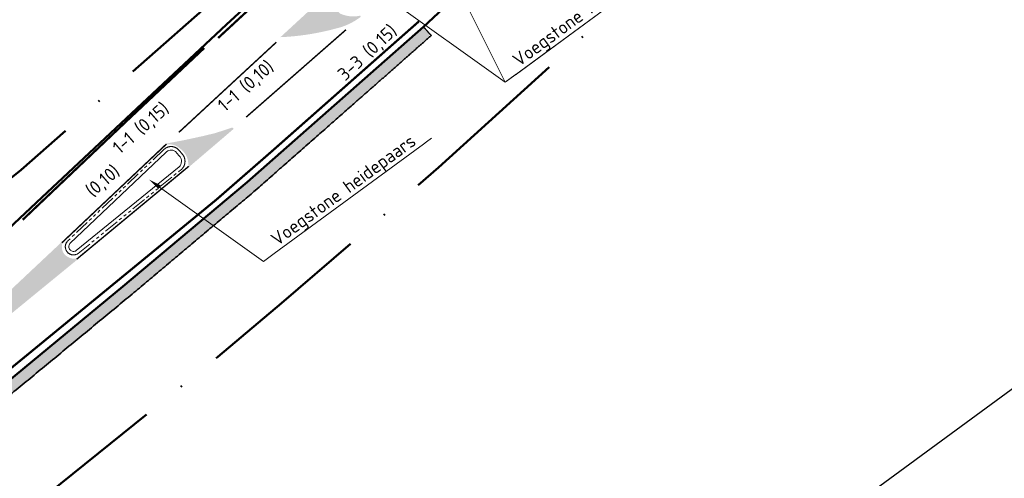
# Model space of a CAD drawing. Header units: metres. Extents: x 125342 to 129425, y 451189 to 457051.
# Tile 15 of 68: x 125604 to 125671, y 451364 to 451395. Entities that reach past the tile are written whole.
import ezdxf
from ezdxf import colors
from ezdxf.entities.mleader import LeaderData, LeaderLine
from ezdxf.math import Vec2, Vec3

# ---------------------------------------------------------------- set-up
doc = ezdxf.new("R2010")
doc.units = ezdxf.units.M
for name, pattern in [('VH-RWSBAND', [24, 10, -2, 2, -2, 2, -2, 2, -2]), ('VW-1-1_STREEP', [2, 1, -1]), ('VW-3-3_STREEP', [6, 3, -3]), ('XX-PROJECTGRENS', [18, 12, -3, 0, -3])]:
    doc.linetypes.add(name, pattern=pattern)
doc.layers.get('Defpoints').update_dxf_attribs({"color": 30})
for name, color, linetype, lineweight in [('B-WE-VW-MARKERING_DWARS_DRIEHOEK-V', 7, 'Continuous', 18), ('B-WE-VW-MARKERING_LANGS_STREEP_11_010-G', 7, 'VW-1-1_STREEP', 13), ('B-WE-VW-MARKERING_LANGS_STREEP_11_015-G', 7, 'VW-1-1_STREEP', 13), ('B-WE-VW-MARKERING_LANGS_STREEP_33_015-G', 7, 'VW-3-3_STREEP', 13), ('B-WE-VW-MARKERING_LANGS_STREEP_DOORGETROKKEN_010-G', 7, 'Continuous', 13), ('N-WE-KG-GRENS_PROJECT_NIEUW-G', 7, 'XX-PROJECTGRENS', 50), ('N-WE-VH-KANTOPSLUITING_ACHTERKANTBAND-G', 5, 'Continuous', 35), ('N-WE-VH-KANTOPSLUITING_TROTTOIRBAND_RWS-G', 210, 'VH-RWSBAND', 35), ('N-WE-VH-KANTVERHARDING-G', 210, 'Continuous', 50), ('N-WE-VH-VERHARDING_GRASBETONSTEEN-A-1000-80CM', 72, 'Continuous', 18), ('N-WE-VH-VERHARDING_GRASBETONSTEEN-G', 70, 'Continuous', 35), ('N-WE-VW-MARKERING-T18', 7, 'Continuous', 18), ('X-XX-AL-T18', 7, 'Continuous', 18)]:
    doc.layers.add(name, color=color, linetype=linetype, lineweight=lineweight)
doc.styles.add('NLCS-ISO-M500-T18', font='NLCS-ISO.ttf', dxfattribs={"height": 0.9})

msp = doc.modelspace()

# ---------------------------------------------------------------- hatches: boundary and pattern name
at = {"layer": 'B-WE-VW-MARKERING_DWARS_DRIEHOEK-V'}
h = msp.add_hatch(color=256, dxfattribs=at)
edge = h.paths.add_edge_path()
edge.add_line((125624.779, 451397.3650000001), (125621.251, 451394.116))
edge.add_arc((125620.5217285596, 451411.185925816), 17.08549689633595, 272.4463364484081, 285.1084143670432)
edge.add_arc((125624.0293289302, 451399.0132789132), 4.424521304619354, 282.3412702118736, 307.4699163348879)
edge.add_line((125626.7209634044, 451395.501656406), (125626.6798099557, 451395.579193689))
edge.add_arc((125626.2140392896, 451397.7175021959), 2.188448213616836, 246.1455838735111, 282.2883358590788, ccw=False)
edge.add_arc((125626.1619423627, 451396.8308640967), 1.391659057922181, 160.5489147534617, 233.23568783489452, ccw=False)
edge.add_line((125624.8497106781, 451397.2942893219), (125624.779, 451397.3650000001))
for points in [[(125615.049, 451385.295), (125614.982, 451385.3880000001, 0.2600901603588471), (125614.419, 451386.531, 0.2435198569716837), (125613.505, 451386.806), (125613.447, 451386.867), (125614.735, 451387.114), (125615.911, 451387.368), (125616.828, 451387.588), (125617.979, 451387.969), (125618.072, 451387.876)], [(125606.58, 451379.3030000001, 0.2236397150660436), (125607.354, 451379.038), (125607.422, 451378.97), (125602.909, 451375.274), (125602.147, 451376.206), (125606.3460000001, 451380.1529999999), (125606.411, 451380.0880000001, 0.265133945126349)]]:
    msp.add_hatch(color=256, dxfattribs=at).paths.add_polyline_path(points)
at = {"layer": 'N-WE-VH-VERHARDING_GRASBETONSTEEN-A-1000-80CM'}
h = msp.add_hatch(dxfattribs=at)
h.set_pattern_fill('AVH-GRASBETONSTEEN_01-SO', color=256, scale=0.5, angle=40, pattern_type=2)
h.set_pattern_definition([(130, (0, 0), (-0.766044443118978, -0.6427876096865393), []), (130, (0.1915111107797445, 0.1606969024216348), (-0.766044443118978, -0.6427876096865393), []), (40, (0, 0), (-0.6427876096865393, 0.766044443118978), [-0.2499999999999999, 0.2499999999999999]), (40, (-0.1606969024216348, 0.1915111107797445), (-0.6427876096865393, 0.766044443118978), [-0.2499999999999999, 0.2499999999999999]), (40, (-0.3213938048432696, 0.383022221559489), (-0.6427876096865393, 0.766044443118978), [0.2499999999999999, -0.2499999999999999]), (40, (-0.4820907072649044, 0.5745333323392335), (-0.6427876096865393, 0.766044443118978), [0.2499999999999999, -0.2499999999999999]), (130, (0.383022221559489, 0.3213938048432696), (-0.766044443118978, -0.6427876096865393), [0.25, -0.25]), (130, (0.5745333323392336, 0.4820907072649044), (-0.766044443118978, -0.6427876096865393), [0.25, -0.25])])
edge = h.paths.add_edge_path()
edge.add_spline(control_points=[(125630.9820362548, 451394.8290337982), (125630.9820181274, 451394.8290168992), (125630.982, 451394.829), (125631.117, 451394.676), (125631.252, 451394.5229999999), (125631.3373256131, 451394.3328915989), (125631.4059635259, 451394.1361417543), (125629.654007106, 451392.5895268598), (125627.902050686, 451391.0429119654), (125625.9988296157, 451389.3672173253), (125624.0956085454, 451387.6915226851), (125621.7987887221, 451385.6696001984), (125619.5019688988, 451383.6476777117), (125615.2680756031, 451380.0835585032), (125611.0341823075, 451376.5194392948), (125606.2486848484, 451372.5709908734), (125601.4631873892, 451368.622542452), (125601.2130936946, 451368.934771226), (125600.963, 451369.247), (125605.7425, 451373.1905), (125610.522, 451377.1340000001), (125614.751, 451380.694), (125618.98, 451384.254), (125621.2735, 451386.273), (125623.567, 451388.292), (125625.47, 451389.9675), (125627.373, 451391.643), (125629.1775, 451393.236), (125630.982, 451394.829)], knot_values=[0.9999847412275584, 0.9999847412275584, 0.9999847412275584, 1, 1, 2, 2, 2.08621949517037, 2.08621949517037, 3.08621949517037, 3.08621949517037, 4.08621949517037, 4.08621949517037, 5.08621949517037, 5.08621949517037, 6.08621949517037, 6.08621949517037, 7.08621949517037, 7.08621949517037, 8.08621949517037, 8.08621949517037, 9.08621949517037, 9.08621949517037, 10.08621949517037, 10.08621949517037, 11.08621949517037, 11.08621949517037, 12.08621949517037, 12.08621949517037, 13.08621949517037, 13.08621949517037, 13.08621949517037], weights=[1, 1, 1, 1, 1, 0.9990709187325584, 1, 1, 1, 1, 1, 1, 1, 1, 1, 1, 1, 1, 1, 1, 1, 1, 1, 1, 1, 1, 1, 1, 1], degree=2, periodic=0)

# ---------------------------------------------------------------- linework, layer by layer
at = {"layer": 'B-WE-VW-MARKERING_LANGS_STREEP_11_010-G', "const_width": 0.1, "flags": 128}
for points in [[(125625.716, 451394.624), (125618.922, 451388.674)], [(125614.339, 451387.637), (125620.978, 451393.779)]]:
    msp.add_lwpolyline(points, dxfattribs=at)
at = {"layer": 'B-WE-VW-MARKERING_LANGS_STREEP_11_015-G', "const_width": 0.15, "flags": 128}
msp.add_lwpolyline([(125603.714, 451381.687), (125610.965, 451388.576), (125616.0603144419, 451393.3732534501)], dxfattribs=at)
at = {"layer": 'B-WE-VW-MARKERING_LANGS_STREEP_33_015-G', "const_width": 0.15, "flags": 128}
msp.add_lwpolyline([(125617.0136712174, 451394.0621364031), (125618.8574044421, 451395.7678465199), (125622.8668558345, 451399.4784223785), (125625.0639191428, 451401.469684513)], dxfattribs=at)
msp.add_lwpolyline([(125531.3033388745, 451325.7967282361, 0.0001969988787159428), (125534.9233555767, 451327.6543526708, 0.006235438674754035), (125547.425280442, 451334.2960170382, 0.006921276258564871), (125558.2883259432, 451340.2892074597, 0.007383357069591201), (125567.2007909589, 451345.5651819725, 0.009069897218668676), (125573.6335782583, 451349.7716344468, 0.01136518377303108), (125583.0616113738, 451356.2759431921, 0.006350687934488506), (125591.2976514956, 451362.3452058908), (125594.0139257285, 451364.4113738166), (125597.7721897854, 451367.3650538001), (125604.7342476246, 451373.0723362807), (125616.8894013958, 451383.0538122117), (125620.7041234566, 451386.3798312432), (125628.6066514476, 451393.3634249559), (125630.6735010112, 451395.1871035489)], format="xyb", dxfattribs=at)
at = {"layer": 'B-WE-VW-MARKERING_LANGS_STREEP_DOORGETROKKEN_010-G', "const_width": 0.1, "flags": 128}
for points in [[(125606.3785, 451380.1205), (125613.493, 451386.841)], [(125615.015, 451385.326), (125607.388, 451379.004)]]:
    msp.add_lwpolyline(points, dxfattribs=at)
at = {"layer": 'Defpoints', "flags": 128}
msp.add_lwpolyline([(125347.1984208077, 451293.8134926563), (125810.4066809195, 451633.6465154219), (125887.3091309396, 451528.8248892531), (125424.1008708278, 451188.9918664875)], close=True, dxfattribs=at)
msp.add_lwpolyline([(125347.1984208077, 451293.8134926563), (125810.4066809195, 451633.6465154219), (125887.3091309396, 451528.8248892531), (125424.1008708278, 451188.9918664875)], close=True, dxfattribs=at)
at = {"layer": 'N-WE-VH-KANTOPSLUITING_ACHTERKANTBAND-G', "lineweight": 18}
for points in [[(125606.929, 451380.068), (125613.479, 451386.295)], [(125614.18, 451386.248), (125614.387, 451386.011)], [(125614.351, 451385.286), (125607.354, 451379.585)]]:
    msp.add_lwpolyline(points, dxfattribs=at)
at = {"layer": 'N-WE-VH-KANTOPSLUITING_ACHTERKANTBAND-G', "lineweight": 18, "extrusion": (0, 0, -1)}
for centre, radius, start, end in [((-125613.8174752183, 451385.9620145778), 0.4748102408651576, 44.53156578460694, 68.57044873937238), ((-125613.811538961, 451385.9603519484), 0.4742287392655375, 69.3114904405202, 92.8356936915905), ((-125613.8055742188, 451385.9614453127), 0.4734699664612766, 93.56318338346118, 117.6094256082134), ((-125613.8037865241, 451385.9663752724), 0.4699458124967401, 118.0811240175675, 143.1823211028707), ((-125613.995909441, 451385.6542034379), 0.5293917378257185, 137.6254307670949, 159.5693507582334), ((-125614.006750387, 451385.6735170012), 0.518340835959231, 206.1589205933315, 228.3838054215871), ((-125613.9942047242, 451385.670968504), 0.52853579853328, 183.0333348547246, 205.31134054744), ((-125613.9922092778, 451385.6622055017), 0.5301387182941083, 160.5194259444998, 182.076126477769), ((-125607.1758939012, 451379.8506855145), 0.3289106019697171, 0.5773886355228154, 41.35403503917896), ((-125607.1714440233, 451379.8528346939), 0.3244461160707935, 317.8244158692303, 0.2057884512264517), ((-125607.1733705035, 451379.8559316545), 0.327954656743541, 276.3672575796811, 317.6494155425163), ((-125607.1700614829, 451379.8551392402), 0.326815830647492, 235.7489486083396, 275.806112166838)]:
    msp.add_arc(centre, radius, start, end, dxfattribs=at)
at = {"layer": 'N-WE-VH-KANTOPSLUITING_TROTTOIRBAND_RWS-G', "lineweight": 5, "ltscale": 0.1}
for points in [[(125613.314, 451386.463), (125606.761, 451380.233)], [(125614.562, 451386.168), (125614.363, 451386.396)], [(125607.496, 451379.397), (125614.503, 451385.106)]]:
    msp.add_lwpolyline(points, dxfattribs=at)
for centre, radius, start, end in [((125613.8090412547, 451385.9725462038), 0.6968577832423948, 111.0272829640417, 135.2667087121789), ((125613.8061336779, 451386.0011927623), 0.6691182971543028, 86.41269488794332, 111.6750597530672), ((125613.8144725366, 451385.9939139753), 0.6759180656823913, 61.69203992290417, 87.15679922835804), ((125613.8038079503, 451385.9665736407), 0.7050551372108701, 37.52212706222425, 61.98262997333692), ((125614.0219508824, 451385.6702151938), 0.7344676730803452, 19.7993992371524, 42.66799938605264), ((125614.0093655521, 451385.6642529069), 0.7483298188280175, 357.5297950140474, 19.90251822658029), ((125614.0067317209, 451385.6726226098), 0.7532220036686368, 311.213031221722, 334.0480772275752), ((125614.0058002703, 451385.6680296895), 0.7520632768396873, 334.3937598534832, 357.2540347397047), ((125607.1718295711, 451379.852692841), 0.559834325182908, 137.2094012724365, 179.7638750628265), ((125607.1729309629, 451379.8523667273), 0.5609371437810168, 179.7310287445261, 222.1412483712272), ((125607.175653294, 451379.8612514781), 0.5689369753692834, 222.6207593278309, 263.4748827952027), ((125607.1714204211, 451379.849971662), 0.5572568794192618, 263.775484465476, 305.6237193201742)]:
    msp.add_arc(centre, radius, start, end, dxfattribs=at)
at = {"layer": 'N-WE-VH-KANTVERHARDING-G', "flags": 128}
for points in [[(125600.963, 451369.247), (125610.522, 451377.134), (125618.98, 451384.254), (125623.567, 451388.292), (125627.373, 451391.643), (125630.982, 451394.829), (125633.358, 451397.0439999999), (125639.109, 451402.199), (125650.85, 451412.742), (125664.352, 451425), (125676.216, 451435.773), (125686.359, 451444.901), (125693.464, 451451.364), (125700.158, 451457.423), (125706.178, 451462.873), (125719.784, 451475.039), (125727.864, 451482.465), (125735.348, 451489.065)], [(125681.977, 451452.929), (125682.027, 451452.821), (125677.081, 451448.675), (125674.769, 451446.713), (125668.109, 451440.7), (125667.021, 451439.679), (125652.535, 451426.681), (125651.427, 451425.663), (125638.788, 451414.261), (125627.686, 451404.276), (125624.511, 451401.345), (125617.578, 451394.977), (125605.014, 451383.206), (125602.74, 451381.076)]]:
    msp.add_lwpolyline(points, dxfattribs=at)
at = {"layer": 'N-WE-VH-VERHARDING_GRASBETONSTEEN-G'}
msp.add_open_spline([(125630.9820362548, 451394.8290337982), (125630.9820181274, 451394.8290168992), (125630.982, 451394.829), (125631.511999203, 451394.2283342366), (125631.511999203, 451394.2283342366), (125629.654007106, 451392.5895268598), (125627.902050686, 451391.0429119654), (125625.9988296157, 451389.3672173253), (125624.0956085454, 451387.6915226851), (125621.7987887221, 451385.6696001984), (125619.5019688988, 451383.6476777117), (125615.2680756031, 451380.0835585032), (125611.0341823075, 451376.5194392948), (125606.2486848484, 451372.5709908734), (125601.4631873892, 451368.622542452), (125601.2130936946, 451368.934771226), (125600.963, 451369.247), (125605.7425, 451373.1905), (125610.522, 451377.1340000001), (125614.751, 451380.694), (125618.98, 451384.254), (125621.2735, 451386.273), (125623.567, 451388.292), (125625.47, 451389.9675), (125627.373, 451391.643), (125629.1775, 451393.236), (125630.982, 451394.829)], degree=2, knots=[0.9999847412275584, 0.9999847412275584, 0.9999847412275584, 1, 1, 2.08621949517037, 2.08621949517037, 3.08621949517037, 3.08621949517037, 4.08621949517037, 4.08621949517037, 5.08621949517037, 5.08621949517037, 6.08621949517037, 6.08621949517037, 7.08621949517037, 7.08621949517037, 8.08621949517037, 8.08621949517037, 9.08621949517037, 9.08621949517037, 10.08621949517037, 10.08621949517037, 11.08621949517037, 11.08621949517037, 12.08621949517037, 12.08621949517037, 13.08621949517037, 13.08621949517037, 13.08621949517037], dxfattribs=at)

# ---------------------------------------------------------------- texts
at = {"layer": 'N-WE-VW-MARKERING-T18', "style": 'NLCS-ISO-M500-T18'}
for s, rotation, p in [('3-3 (0,15)', 42.75494851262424, (125625.6577520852, 451391.085556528)), ('1-1 (0,10)', 41.11750272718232, (125617.4735480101, 451388.9814763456)), ('1-1 (0,15)', 41.11750272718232, (125610.3211412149, 451386.1042022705)), ('(0,10)', 40.87622213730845, (125608.4862510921, 451383.1752262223))]:
    msp.add_text(s, height=0.9, rotation=rotation, dxfattribs=at).set_placement(p)

# ---------------------------------------------------------------- next in the draw order: leaders
at = {"layer": 'X-XX-AL-T18'}
ml = msp.add_multileader_mtext('Standard', dxfattribs=at)
ml.set_content('Voegstone heidepaars', color=7, style='NLCS-ISO-M500-T18')
ml.set_leader_properties(color=256, lineweight=-1)
ml.build(insert=Vec2(0, 0))
ml.multileader.update_dxf_attribs({"text_left_attachment_type": 5, "text_right_attachment_type": 5, "dogleg_length": 0.9, "arrow_head_size": 0.8999999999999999})
ctx = ml.context
ctx.base_point, ctx.char_height, ctx.arrow_head_size, ctx.landing_gap_size, ctx.plane_origin, ctx.plane_x_axis, ctx.plane_y_axis = Vec3(125637.2767002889, 451391.5851172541), 0.9, 0.8999999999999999, 0.45, Vec3(125590.4000770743, 451392.4014435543), Vec3(0.8062829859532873, 0.5915300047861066), Vec3(-0.5915300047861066, 0.8062829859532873)
ctx.left_attachment, ctx.right_attachment = 5, 5
notes = []
notes.append((ctx, [(0, (1, 1, 0), (125636.5510456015, 451391.0527402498), (0.8062829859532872, 0.5915300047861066), 0.9000000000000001, [(0, [(125627.1592321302, 451397.7619666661)], 0, [])])]))
ctx.mtext.insert, ctx.mtext.text_direction, ctx.mtext.rotation, ctx.mtext.flow_direction = Vec3(125636.947437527, 451392.7946568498), Vec3(0.8062829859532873, 0.5915300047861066), 0.632955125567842, 5
ctx.mtext.has_bg_fill, ctx.mtext.bg_color, ctx.mtext.bg_scale_factor, ctx.mtext.bg_transparency, ctx.mtext.use_window_bg_color = 1, -1027028792, 1.5, 0, 1
ml = msp.add_multileader_mtext('Standard', dxfattribs=at)
ml.set_content('Voegstone heidepaars', color=7, style='NLCS-ISO-M500-T18')
ml.set_leader_properties(color=256, lineweight=-1)
ml.build(insert=Vec2(0, 0))
ml.multileader.update_dxf_attribs({"text_left_attachment_type": 5, "text_right_attachment_type": 5, "dogleg_length": 0.9, "arrow_head_size": 0.8999999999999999})
ctx = ml.context
ctx.base_point, ctx.char_height, ctx.arrow_head_size, ctx.landing_gap_size, ctx.plane_origin, ctx.plane_x_axis, ctx.plane_y_axis = Vec3(125620.826193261, 451379.3823288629), 0.9, 0.8999999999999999, 0.45, Vec3(125575.5407458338, 451379.0658524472), Vec3(0.8062829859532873, 0.5915300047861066), Vec3(-0.5915300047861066, 0.8062829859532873)
ctx.left_attachment, ctx.right_attachment = 5, 5
notes.append((ctx, [(0, (1, 1, 0), (125620.1005385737, 451378.8499518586), (0.8062829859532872, 0.5915300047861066), 0.9000000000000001, [(0, [(125612.2999008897, 451384.4263755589)], 0, [])])]))
ctx.mtext.insert, ctx.mtext.text_direction, ctx.mtext.rotation, ctx.mtext.flow_direction = Vec3(125620.4969304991, 451380.5918684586), Vec3(0.8062829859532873, 0.5915300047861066), 0.632955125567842, 5
ctx.mtext.has_bg_fill, ctx.mtext.bg_color, ctx.mtext.bg_scale_factor, ctx.mtext.bg_transparency, ctx.mtext.use_window_bg_color = 1, -1027028792, 1.5, 0, 1
for ctx, leaders in notes:
    for number, flags, end, landing, length, lines in leaders:
        leader = LeaderData()
        leader.index, (leader.has_last_leader_line, leader.has_dogleg_vector, leader.attachment_direction) = number, flags
        leader.last_leader_point, leader.dogleg_vector, leader.dogleg_length = Vec3(end), Vec3(landing), length
        for number, points, colour, breaks in lines:
            line = LeaderLine()
            line.index, line.vertices, line.color, line.breaks = number, Vec3.list(points), colors.encode_raw_color(colour), breaks
            leader.lines.append(line)
        ctx.leaders.append(leader)

# ---------------------------------------------------------------- next in the draw order: leaders
ml = msp.add_multileader_mtext('Standard', dxfattribs=at)
ml.set_content(' ', color=7, style='NLCS-ISO-M500-T18')
ml.set_leader_properties(color=256, lineweight=-1)
ml.build(insert=Vec2(0, 0))
ml.multileader.update_dxf_attribs({"text_left_attachment_type": 5, "text_right_attachment_type": 5, "dogleg_length": 0.9, "arrow_head_size": 0.8999999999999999})
ctx = ml.context
ctx.base_point, ctx.char_height, ctx.arrow_head_size, ctx.landing_gap_size, ctx.plane_origin, ctx.plane_x_axis, ctx.plane_y_axis = Vec3(125647.5236782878, 451399.1028189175), 0.9, 0.8999999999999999, 0.45, Vec3(125590.4000770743, 451392.4014435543), Vec3(0.8062829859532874, 0.5915300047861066), Vec3(-0.5915300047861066, 0.8062829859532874)
ctx.left_attachment, ctx.right_attachment = 5, 5
notes = []
notes.append((ctx, [(0, (1, 1, 0), (125636.5510456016, 451391.0527402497), (0.8062829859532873, 0.5915300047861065), 13.60891011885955, [(0, [(125631.6945, 451400.8025)], 0, [])])]))
ctx.mtext.insert, ctx.mtext.text_direction, ctx.mtext.rotation, ctx.mtext.flow_direction = Vec3(125647.3541286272, 451400.094662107), Vec3(0.8062829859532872, 0.5915300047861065), 0.632955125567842, 5
ctx.mtext.has_bg_fill, ctx.mtext.bg_color, ctx.mtext.bg_scale_factor, ctx.mtext.bg_transparency, ctx.mtext.use_window_bg_color = 1, -1027028792, 1.5, 0, 1
for ctx, leaders in notes:
    for number, flags, end, landing, length, lines in leaders:
        leader = LeaderData()
        leader.index, (leader.has_last_leader_line, leader.has_dogleg_vector, leader.attachment_direction) = number, flags
        leader.last_leader_point, leader.dogleg_vector, leader.dogleg_length = Vec3(end), Vec3(landing), length
        for number, points, colour, breaks in lines:
            line = LeaderLine()
            line.index, line.vertices, line.color, line.breaks = number, Vec3.list(points), colors.encode_raw_color(colour), breaks
            leader.lines.append(line)
        ctx.leaders.append(leader)

# ---------------------------------------------------------------- next in the draw order: linework, layer by layer
at = {"layer": 'N-WE-KG-GRENS_PROJECT_NIEUW-G', "flags": 128}
msp.add_lwpolyline([(129300.8875286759, 452079.9253960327), (129283.995, 452089.514), (129278.327, 452084.13), (129270.394, 452078.618), (129261.786, 452073.43), (129251.682, 452069.279), (129241.757, 452065.997), (129236.3843849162, 452064.8097128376), (129223.5548357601, 452063.692303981), (129215.5065248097, 452063.0348856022), (129204.2644392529, 452064.5405040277), (129193.4545771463, 452065.9882360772), (129189.7247774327, 452066.4877568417), (129128.4975729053, 452077.6398933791), (129099.335, 452078.944), (129071.5627529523, 452076.5468653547), (128999.8263664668, 452072.1970337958), (128975.0275457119, 452071.1480566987), (128957.1026812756, 452070.3898443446), (128929.970778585, 452069.2421791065), (128904.305092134, 452066.7161041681), (128903.9157044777, 452070.6724006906), (128869.5822884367, 452068.1040678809), (128868.5792328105, 452063.2461948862), (128847.0418001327, 452060.2117995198), (128813.374189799, 452055.7660657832), (128787.6426230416, 452051.2825484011), (128753.1277772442, 452045.2686156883), (128723.6430488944, 452038.0726624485), (128700.7260128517, 452030.7472563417), (128678.4743211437, 452022.320405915), (128650.0016509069, 452010.5226722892), (128624.6487383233, 451998.0749169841), (128606.9920269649, 451989.4058371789), (128592.9682973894, 451982.5204762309), (128591.8198382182, 451985.0256724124), (128554.0260455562, 451968.2121587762), (128547.0702932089, 451965.1853423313), (128548.1007612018, 451962.8172832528), (128516.6584216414, 451945.5148252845), (128489.4287081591, 451933.0861133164), (128461.6697938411, 451923.5640024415), (128434.4580743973, 451913.8343322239), (128383.1552930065, 451904.4788493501), (128348.8438078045, 451901.1223951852), (128299.1895398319, 451899.9831324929), (128237.6886513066, 451900.9924918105), (128204.7593614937, 451901.5329309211), (128099.4001576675, 451903.2620977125), (128058.7357873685, 451903.9294858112), (128010.20759515, 451904.7259358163), (127955.6725795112, 451905.6209704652), (127901.3254299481, 451906.5129218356), (127901.4644408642, 451914.9829430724), (127870.6982523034, 451915.4878811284), (127870.6226486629, 451910.8813044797), (127844.0150085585, 451909.8645810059), (127816.0526787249, 451911.4389399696), (127797.7675487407, 451912.1854177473), (127780.9965, 451913.2815), (127756.714, 451904.453), (127736.3122937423, 451899.2232796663), (127714.5607166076, 451891.7865283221), (127704.8158274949, 451887.6559248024), (127690.2188955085, 451880.2880924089), (127665.6348448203, 451864.6389993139), (127643.4066461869, 451846.4757148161), (127620.254964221, 451826.8959226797), (127605.3324962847, 451813.5304108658), (127583.3636461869, 451796.2547148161), (127558.3846461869, 451778.8877148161), (127544.6666461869, 451769.3777148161), (127537.5436461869, 451764.6947148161), (127535.8326461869, 451763.5247148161), (127528.3796461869, 451759.2877148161), (127514.4876461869, 451751.9517148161), (127506.0856461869, 451747.6047148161), (127500.2376461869, 451745.2877148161), (127451.3796461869, 451723.7247148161), (127445.6136461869, 451720.7077148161), (127440.8576461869, 451718.9527148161), (127431.2456461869, 451715.5677148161), (127421.0596461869, 451712.1007148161), (127402.3156461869, 451705.4897148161), (127400.1036461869, 451704.7097148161), (127396.9546461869, 451703.5997148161), (127375.9836461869, 451696.5597148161), (127350.9066461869, 451687.8467148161), (127344.9276461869, 451685.8207148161), (127334.6436461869, 451682.3357148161), (127331.2786461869, 451681.3717148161), (127322.1086461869, 451678.7177148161), (127308.2016461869, 451674.9087148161), (127295.3366461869, 451671.7617148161), (127284.2476461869, 451668.5357148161), (127283.6246461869, 451668.3777148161), (127215.9591160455, 451654.2070142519), (127193.3736461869, 451648.2757148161), (127179.1746461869, 451643.7377148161), (127170.1426461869, 451639.9087148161), (127144.4246461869, 451625.9107148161), (127142.4366461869, 451624.8627148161), (127133.6066461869, 451620.8607148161), (127128.7806461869, 451618.7057148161), (127121.4616461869, 451615.9217148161), (127118.0496461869, 451614.7827148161), (127113.5666461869, 451613.2307148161), (127106.9366461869, 451611.5047148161), (127103.0594763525, 451610.0651157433), (127082.4804385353, 451606.8846244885), (127064.8625205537, 451603.4856363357), (127048.5896633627, 451600.3803133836), (127040.2988477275, 451598.941106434), (127011.9962531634, 451593.611250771), (127000.5024741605, 451591.5726950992), (126980.3821532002, 451588.2066734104), (126934.997760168, 451583.806429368), (126923.6360001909, 451582.4021630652), (126916.1791932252, 451581.6687314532), (126909.2788856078, 451580.940495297), (126901.1373360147, 451580.0707536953), (126889.2385751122, 451578.6935256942), (126884.5419534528, 451578.2042081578), (126876.3400479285, 451577.4734947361), (126867.1637089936, 451576.5750835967), (126859.0270348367, 451575.7876165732), (126850.4248778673, 451574.9049505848), (126789.6485201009, 451569.3183421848), (126769.053875, 451567.67), (126760.4451601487, 451567.9251844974), (126747.162, 451569.001), (126735.9547892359, 451567.6851540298), (126718.893161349, 451565.9577676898), (126694.2762347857, 451563.465453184), (126688.5767469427, 451562.8884146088), (126688.83, 451560.387), (126664.678, 451559.795), (126628.3884170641, 451563.478227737), (126629.0939029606, 451569.1402724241), (126618.0409029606, 451570.5322724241), (126599.5079029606, 451572.6962724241), (126597.158379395, 451567.5534467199), (126553.1461052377, 451572.8174077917), (126527.51125, 451574.453), (126502.0124167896, 451574.9391979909), (126458.6955739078, 451576.071781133), (126419.7738715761, 451575.2181800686), (126375.8194912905, 451571.6306740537), (126341.9380997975, 451564.8213565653), (126317.0042159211, 451560.3610012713), (126299.9642136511, 451558.1967642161), (126279.5895333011, 451557.6852529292), (126266.6729401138, 451558.6184306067), (126237.7846500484, 451561.8655771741), (126210.6158769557, 451565.3723321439), (126182.1407341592, 451569.1542048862), (126167.0493217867, 451571.2814966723), (126142.661, 451574.814), (126143.5875, 451582.4565), (126098.9031360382, 451586.8024370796), (126098.1065286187, 451580.613407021), (126042.456762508, 451586.2629729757), (126019.1116602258, 451592.5807004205), (126008.693, 451594.543), (126007.8771152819, 451596.4296336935), (125988.3225433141, 451598.9658148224), (125940.8933328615, 451602.9576355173), (125940.1427044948, 451597.2935800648), (125904.2241624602, 451592.554215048), (125883.3478676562, 451589.2340544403), (125867.7596029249, 451584.1565748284), (125840.5725360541, 451573.9040426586), (125815.6124458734, 451562.4969618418), (125792.5984083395, 451547.6075104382), (125769.3945983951, 451532.5952814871), (125724.3518728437, 451494.2535646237), (125705.1257897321, 451477.8941485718), (125677.6504736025, 451453.6751389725), (125637.404, 451414.8643286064), (125603.6019363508, 451385.0921074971), (125589.326014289, 451373.5882823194), (125575.3272843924, 451362.9579712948), (125559.5158561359, 451353.3875174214), (125546.6961533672, 451346.5534375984), (125524.566, 451334.165), (125505.5153265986, 451323.6152444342), (125480.5074664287, 451312.4625337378), (125459.4907412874, 451302.0182471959), (125419.0251367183, 451281.7339425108), (125397.8539998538, 451270.607211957), (125379.9680369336, 451260.5764361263), (125387.132, 451251.911), (125397.843065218, 451241.2381361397), (125406.22, 451247.537), (125422.044, 451258.841), (125433.646, 451266.945), (125447.293, 451274.062), (125455.671, 451278.211), (125469.618, 451285.401), (125492.119, 451296.913), (125497.059, 451299.283), (125499.409, 451300.481), (125505.688, 451303.681), (125521.893, 451311.957), (125529.216, 451315.512), (125530.093, 451315.953), (125540.102, 451320.995), (125550.362, 451326.383), (125553.218, 451328.024), (125559.848, 451331.725), (125566.273, 451335.586), (125568.481, 451336.772), (125575.661, 451341.479), (125585.505, 451348.194), (125591.157, 451352.36), (125596.349, 451356.113), (125601.205, 451359.623), (125616.987, 451372.353), (125621.336, 451376.001), (125632.021, 451385.237), (125655.056, 451406.147), (125668.787, 451418.589), (125674.144, 451423.457), (125681.79, 451430.61), (125688.026, 451436.198), (125694.465, 451442.084), (125697.029, 451444.368), (125706.888, 451453.384), (125715.59, 451461.506), (125729.569, 451473.671), (125734.222, 451477.993), (125745.059, 451487.552), (125759.466, 451499.952), (125767.881, 451507.688), (125777.82, 451515.85), (125783.489, 451520.433), (125790.532, 451525.392), (125798.181, 451530.726), (125798.325, 451530.827), (125805.894, 451535.261), (125805.8989158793, 451535.2527058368), (125805.894, 451535.261), (125813.792862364, 451539.7164235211), (125816.086, 451541.149), (125821.007, 451543.755), (125828.977, 451547.465), (125833.624, 451549.646), (125841.494, 451553.256), (125851.862, 451557.868), (125863.23, 451562.182), (125870.826, 451565.016), (125885.394, 451569.409), (125889.467, 451570.614), (125895.915, 451572.146), (125908.835, 451574.987), (125913.908, 451575.793), (125913.9082408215, 451575.7914002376), (125913.908, 451575.793), (125923.48, 451577.079), (125928.829, 451577.885), (125937.027, 451578.444), (125948.775, 451579.308), (125956.174, 451579.291), (125968.672, 451579.181), (125980.073, 451577.868), (125988.37, 451576.862), (125990.698, 451576.58), (125999.5440580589, 451575.4338063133), (126001.454, 451575.177), (126006.2476897, 451574.4799253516), (126012.908, 451573.508), (126047.193, 451569.701), (126049.868, 451569.403), (126066.623, 451567.312), (126093.743801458, 451562.1545350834), (126191.5114125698, 451547.8010100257), (126240.9363245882, 451544.9737542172), (126251.0935, 451543.8055), (126272.7330048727, 451541.9483287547), (126292.239, 451540.907), (126311.9232444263, 451543.2236220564), (126337.52, 451547.637), (126360.272, 451552.103), (126375.299, 451554.538), (126378.023, 451554.891), (126382.275, 451555.443), (126382.925, 451555.418), (126395.227, 451557.101), (126401.975, 451557.737), (126406.343, 451558.149), (126409.654, 451558.461), (126415.08, 451558.939), (126435.009, 451560.077), (126454.763, 451560.213), (126475.117, 451560.1), (126490.796, 451559.735), (126493.972, 451559.786), (126512.701, 451559.622), (126516.5685156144, 451559.3627402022), (126528.63, 451558.681), (126541.308, 451558.264), (126547.86, 451557.942), (126560.613, 451556.399), (126578.244, 451554.308), (126583.045, 451553.686), (126587.696, 451553.038), (126602.951, 451551.297), (126610.0649587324, 451550.3300431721), (126617.18, 451549.579), (126632.46, 451547.762), (126641.312, 451546.817), (126650.915, 451545.647), (126655.597, 451545.355), (126664.393, 451544.805), (126668.119, 451544.457), (126676.596, 451544.612), (126689.224, 451544.87), (126693.449, 451545.422), (126712.953, 451546.86), (126730.456, 451548.571), (126740.682, 451549.427), (126744.248, 451549.78), (126746.2563934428, 451549.9151471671), (126763.238, 451548.691), (126774.74, 451549.348), (126778.7159761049, 451549.606881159), (126780.941, 451549.752), (126789.567, 451551.332), (126815.394, 451556.05), (126825.771, 451557.007), (126846.9, 451558.695), (126866.953, 451560.333), (126896.633, 451562.727), (126901.234, 451563.03), (126907.51, 451563.634), (126922.612, 451565.093), (126939.94, 451566.804), (126942.79, 451567.156), (126954.978, 451568.872), (126958.143, 451569.317), (126982.996, 451572.833), (126996.907, 451574.905), (126997.498, 451574.993), (126999.948, 451575.469), (127001.91, 451575.827), (127005.429, 451576.47), (127013.955, 451578.199), (127018.225, 451579.066), (127027.007, 451580.69), (127042.002, 451583.386), (127058.992, 451586.529), (127069.599, 451588.124), (127084.599, 451590.369), (127105.1553532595, 451594.2000606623), (127124.0782297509, 451599.5904777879), (127167.5094929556, 451620.3731127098), (127183.5716516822, 451626.9593681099), (127206.788, 451633.721), (127358.7719106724, 451670.9382613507), (127386.3116655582, 451680.5836607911), (127472.661609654, 451709.8244299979), (127498.9354463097, 451718.9760711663), (127534.9255338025, 451729.4231599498), (127544.0727526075, 451734.4879302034), (127565.6314455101, 451741.730491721), (127573.7899000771, 451738.6747580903), (127587.7524257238, 451732.0983260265), (127595.5670050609, 451740.8338136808), (127593.609, 451748.631), (127601.029, 451761.122), (127608.016, 451771.346), (127632.855, 451795.825), (127636.7108847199, 451801.8152299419), (127640.1068499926, 451807.1047265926), (127648.005, 451814.038), (127662.2750630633, 451832.0478549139), (127682.8107266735, 451847.2446239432), (127701.16187894, 451859.55504025), (127727.1310082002, 451868.9826132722), (127744.7598744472, 451875.5519224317), (127780.2702701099, 451880.5012861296), (127823.149435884, 451882.3), (127833.7084500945, 451883.2531743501), (127842.120679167, 451884.2464778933), (127861.5805, 451884.694), (127871.9505863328, 451884.9349074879), (127924.0433317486, 451882.7259812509), (127930.4885479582, 451882.6920104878), (127938.3055166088, 451882.6774624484), (127952.5125733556, 451882.7487867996), (127977.3799714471, 451882.2207127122), (128016.043778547, 451881.5717159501), (128035.5847369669, 451881.1548661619), (128064.4509415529, 451880.5686386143), (128076.2783147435, 451880.3826327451), (128082.1779195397, 451880.2639224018), (128114.9340150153, 451879.5128743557), (128137.905720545, 451879.0747273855), (128160.132994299, 451878.6467413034), (128176.8475092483, 451878.3306556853), (128198.5869093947, 451877.9536834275), (128210.4887316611, 451877.719084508), (128217.0855415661, 451877.5451531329), (128221.02833242, 451877.4588951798), (128248.2471535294, 451876.9018374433), (128265.6151494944, 451876.5459399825), (128278.5163250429, 451876.2499359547), (128292.3650592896, 451875.9673700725), (128306.9434459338, 451875.8351398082), (128325.7768192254, 451875.6899847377), (128331.7823586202, 451875.3058869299), (128335.0901086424, 451874.9970600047), (128343.0694728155, 451874.0898682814), (128353.2006838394, 451872.3309569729), (128359.52748611, 451871.0794266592), (128362.3594597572, 451870.3317704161), (128365.0495653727, 451869.580486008), (128376.5085984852, 451866.990998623), (128388.5282589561, 451868.035484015), (128398.6814638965, 451872.4372228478), (128399.6520351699, 451881.3152855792), (128398.233521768, 451888.2536317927), (128433.2092714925, 451896.6477960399), (128469.6429477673, 451907.2917538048), (128491.5023076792, 451915.2894771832), (128510.5765617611, 451923.5796514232), (128527.2709594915, 451930.8354772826), (128544.9862198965, 451939.6961253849), (128566.8784273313, 451950.6459585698), (128585.3075867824, 451959.8636778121), (128590.1259726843, 451939.7508126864), (128590.5526551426, 451937.9697584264), (128608.8286813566, 451944.5431450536), (128637.3071835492, 451954.7860831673), (128628.7398935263, 451975.6296944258), (128639.6401350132, 451980.7250630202), (128646.0541916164, 451986.4886775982), (128650.3413502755, 451990.3410804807), (128668.3150900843, 451998.8444804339), (128696.9039301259, 452010.1463264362), (128718.8877199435, 452018.8370395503), (128757.5958469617, 452029.550693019), (128784.9, 452036.566), (128820.01, 452039.825), (128838.7069807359, 452040.859430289), (128861.2702565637, 452043.1830396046), (128860.4996302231, 452030.8956561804), (128859.8637542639, 452026.7017872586), (128882.2409306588, 452028.2771861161), (128900.7959385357, 452029.4899778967), (128909.8093699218, 452034.3870521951, 0.005000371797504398), (128910.1414564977, 452034.5718027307), (128916.7319273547, 452038.3250895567), (128921.7694364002, 452040.7852464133), (128922.845318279, 452041.2798577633), (128927.3279887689, 452043.0902546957), (128929.6971082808, 452043.8403420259), (128930.1496091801, 452043.9422165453), (128937.1874099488, 452045.2247884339), (128940.4348294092, 452045.6988642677), (128946.0967711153, 452046.2412217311), (128948.6761794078, 452046.474098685, -0.0007129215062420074), (128948.6932223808, 452046.4756128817), (128999.8709868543, 452050.9490046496), (129022.8836807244, 452053.0293118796), (129027.4709412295, 452053.4556918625), (129029.3440344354, 452053.6297934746), (129035.56198236, 452054.0383445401, -0.0002959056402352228), (129054.0092832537, 452055.6324665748, -0.02063119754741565), (129088.2432460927, 452057.1518221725, 0.002468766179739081), (129115.7231484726, 452056.8551560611, -0.02747392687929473), (129126.245705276, 452056.2146812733), (129146.3095054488, 452053.8823592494), (129195.5365411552, 452045.1103666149, 0.01830557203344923), (129226.5235711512, 452040.7519391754, 0.001808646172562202), (129229.6010452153, 452040.444677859, 0.003318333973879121), (129231.2067116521, 452040.3109427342, 0.009794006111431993), (129236.590161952, 452040.0041393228, 0.03306507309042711), (129246.9595875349, 452040.0127738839, 0.06418772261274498), (129266.0512192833, 452043.7340416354), (129267.3087041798, 452044.0707798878), (129271.0822144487, 452045.2764870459), (129283.3103238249, 452053.0071392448), (129286.0036989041, 452055.5206274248), (129286.6312473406, 452056.2190080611), (129287.8877602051, 452057.6278369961), (129292.088, 452064.711), (129300.8875286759, 452079.9253960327)], format="xyb", close=True, dxfattribs=at)

doc.saveas('drawing.dxf')
